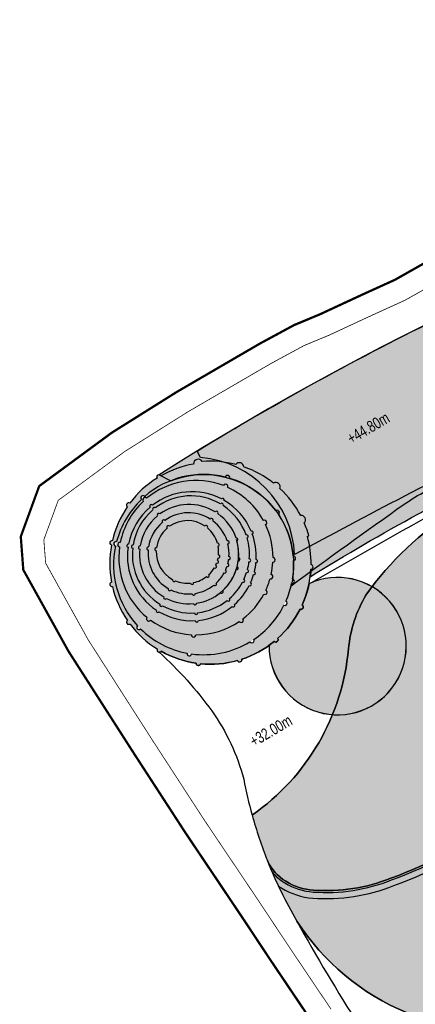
# Model space of a CAD drawing. Header units: millimetres. Extents: x -1402 to -179, y -280 to 6164.
# Tile 204 of 212: x -786 to -734, y 6026 to 6155. Entities that reach past the tile are written whole.
import ezdxf

# ---------------------------------------------------------------- set-up
doc = ezdxf.new("R2010")
doc.units = ezdxf.units.MM
doc.linetypes.add('AJN-Limite', pattern=[1.25, 0.5, -0.25, 0, -0.25, 0, -0.25])
doc.linetypes.add('DASH', pattern=[0.35, 0.25, -0.1])
doc.layers.get('0').update_dxf_attribs({"linetype": 'CONTINUOUS'})
for name, color, linetype in [('AJN-2-SBT-V', 51, 'CONTINUOUS'), ('AJN-8-251-H', 251, 'CONTINUOUS'), ('AJN-8-254-H', 254, 'CONTINUOUS')]:
    doc.layers.add(name, color=color, linetype=linetype)
doc.layers.add('AJN-6-Etang', color=7, linetype='CONTINUOUS', lineweight=15, true_color=0x46a499)
doc.layers.add('AJN-7-500-A', color=10, linetype='CONTINUOUS', lineweight=18)
doc.layers.add('GEO-1-LIM-V', color=10, linetype='AJN-Limite', lineweight=25)
doc.styles.get("Standard").update_dxf_attribs({"font": 'rs.shx', "bigfont": 'hztxt.shx'})

# ---------------------------------------------------------------- blocks, each defined once
blk = doc.blocks.new('A$C0A0E1B4E')
at = {"layer": 'AJN-6-Etang', "transparency": 33554687}
h = blk.add_hatch(color=256, dxfattribs=at)
h.dxf.hatch_style = 1
h.set_gradient(color1=(39, 228, 241), rotation=300, centered=1, tint=0.757097)
h.paths.add_polyline_path([(14.8, -24.88, -0.191795), (8.46, -18.77, 0.000807), (2.07, -19.27, 0.00076), (-4.14, -19.78, -0.023982), (-18.63, -20.28, -0.033008), (-37.32, -22.64, -0.034223), (-57.8, -24.28, 0.002236), (-58.55, -24.31, 0.022173), (-69.68, -26.36, -0.065305), (-74.34, -26.81, -0.00299), (-83.07, -28.4, -0.003401), (-91.42, -31.06, -0.046928), (-102.31, -33.36, 0.063557), (-119.48, -38.69, -0.010457), (-141.55, -48.55, -0.011693), (-158.24, -56.22, 0.01967), (-172.15, -64.63, 0.099954), (-184.01, -75.8, 0.10929), (-186.32, -82.89, -0.222464), (-199.03, -104.78, 0.026891), (-197.01, -110.78, 0.149407), (-194.58, -113.51, 0.11867), (-190.95, -114.67, 0.113891), (-180.71, -113.09, 0.168279), (-155.57, -92.97, 0.026031), (-147.78, -79.56, -0.080527), (-133.69, -59.08, -0.098658), (-110.74, -45.37, -0.092955), (-48.18, -33.74, 0.029718), (-35.24, -33.26, 0.021841), (-26.16, -31.55, -0.029034), (-20.85, -30.9, -0.070228), (7.84, -33.4, -0.025626), (18.12, -36.74, 0.050461), (21.8, -37.88, 0.033732), (22.37, -37.93, 0.062578), (22.8, -37.88, 0.130004), (23.11, -37.71, 0.153463), (23.25, -37.46, 0.135749), (23.23, -37.21), (23.27, -37.32, 0.10194), (23.21, -36.87), (21.92, -32.66, 0.224712)])
at = {"layer": 'AJN-6-Etang', "linetype": 'Continuous', "transparency": 33554687}
h = blk.add_hatch(color=256, dxfattribs=at)
h.dxf.hatch_style = 1
h.set_gradient(color1=(166, 228, 247), rotation=200, centered=1, tint=0.8, name='INVCURVED')
edge = h.paths.add_edge_path()
edge.add_arc((16.68, -9.08), 32.85, 259.0174, 283.7331)
edge.add_line((24.48, -40.98), (23.24, -37.23))
edge.add_arc((22.8, -37.39), 0.471, -70.6203, 20.1925, ccw=False)
edge.add_arc((22.38, -36.19), 1.74, 267.0779, 289.3427, ccw=False)
edge.add_arc((22.45, -33.74), 4.2, 261.1793, 267.8351, ccw=False)
edge.add_arc((25.63, -19.13), 19.14, 246.9189, 258.474, ccw=False)
edge.add_arc((-19.55, -135.3), 105.52, 69.0801, 74.9519)
edge.add_arc((-15.36, -133.79), 103.04, 76.9888, 93.0574)
edge.add_arc((-17.89, -76.92), 46.11, 93.6854, 100.3376)
edge.add_arc((-50.21, 71.49), 105.82, 278.1314, 283.1362, ccw=False)
edge.add_arc((-45.72, 75.23), 109, 268.7077, 275.5166, ccw=False)
edge.add_arc((-48.44, -206.37), 172.63, 89.915, 111.1578)
edge.add_arc((-87.83, -109.8), 68.39, 109.5782, 132.116)
edge.add_arc((-77.57, -112.76), 77.66, 136.2722, 154.6878)
edge.add_arc((-280.4, -11.43), 149.1, 326.8486, 332.8131, ccw=False)
edge.add_arc((-197.18, -66.75), 49.18, 289.5713, 327.78, ccw=False)
edge.add_arc((-189.26, -91.68), 23.05, 265.806, 291.7959, ccw=False)
edge.add_arc((-190.36, -106.56), 8.14, 238.7353, 265.806, ccw=False)
edge.add_arc((-191.33, -108.16), 6.26, 204.7452, 238.7353, ccw=False)
edge.add_arc((-142.24, -89), 58.95, 201.6826, 210.3253)
edge.add_arc((-166.41, -101.4), 31.86, 213.0342, 247.3748)
edge.add_arc((-175.2, -122.5), 9, 247.3748, 297.9607)
edge.add_arc((-135.29, -197.68), 76.11, 113.0774, 117.9607, ccw=False)
edge.add_arc((-245.18, 53.14), 197.73, 293.8824, 315.3027)
edge.add_arc((-5.44, -171.08), 130.72, 83.0294, 139.3583, ccw=False)
at = {"layer": 'AJN-8-254-H'}
h = blk.add_hatch(color=256, dxfattribs=at)
h.dxf.hatch_style = 1
h.paths.add_polyline_path([(0, 0), (-4.4, 0, 0.001802), (-7.19, -0.01, -0.106766), (0.63, -17.01, -0.032965), (7.83, -17.05, 0.107066)])
h.paths.add_polyline_path([(-7.19, -0.01, 0.006777), (-17.68, -0.23), (-16.33, -2.03), (-11.19, -18.68, -0.032008), (0.63, -17.01, 0.106766)])
h.paths.add_polyline_path([(-16.33, -2.03), (-17.68, -0.23, 0.004882), (-25.22, -0.56), (-19.39, -17.46), (-25.59, -17.83, 0.038414), (-31.76, -18.55), (-35.01, -19.37, -0.05971), (-49.1, -21.62, 0.019839), (-64.93, -22.86), (-70.38, -5.67, 0.007782), (-82.22, -7.91), (-76.89, -25.15, 0.015777), (-116.6, -34.52, 0.032397), (-126.96, -38.28), (-132.71, -21.89, 0.003478), (-137.78, -23.71), (-131.13, -41.82, -0.041991), (-97.76, -31.53), (-71.84, -25.96, -0.041971), (-57.8, -24.28, 0.037092), (-35.61, -22.37), (-22.85, -20.6, -0.050284), (-14.16, -20.27, 0.005676), (-10.73, -20.18)])
h.paths.add_polyline_path([(-25.22, -0.56, 0.029382), (-70.38, -5.67), (-64.93, -22.86, -0.019839), (-49.1, -21.62, 0.05971), (-35.01, -19.37), (-31.76, -18.55, -0.038414), (-25.59, -17.83), (-19.39, -17.46)], flags=17)
h.paths.add_polyline_path([(-82.22, -7.91, 0.033888), (-132.71, -21.89), (-126.96, -38.28, -0.032397), (-116.6, -34.52, -0.015777), (-76.89, -25.15)], flags=17)
h.paths.add_polyline_path([(-137.78, -23.71, 0.016861), (-161.96, -33.53), (-151.89, -50.74), (-131.14, -41.79)])
h.paths.add_polyline_path([(-161.96, -33.53, 0.008435), (-173.79, -39.04), (-164.22, -55.41, 0.012364), (-193.61, -70.57, -0.085128), (-193.88, -74.58, -0.006356), (-178.98, -63.84, -0.067918), (-172.98, -60.74, 0.025046), (-119.48, -38.69, -0.063557), (-102.31, -33.36, 0.046928), (-91.42, -31.06, 0.003519), (-82.78, -28.31), (-97.76, -31.53, 0.044323), (-132.93, -42.56), (-151.89, -50.74)], flags=17)
h.paths.add_polyline_path([(-173.79, -39.04, 0.023937), (-206.28, -56.83), (-205.82, -57.68, -0.376855), (-193.42, -70.47, -0.012284), (-164.22, -55.41)], flags=17)
h.paths.add_polyline_path([(-205.82, -57.68), (-206.28, -56.83, 0.003821), (-211.3, -59.95), (-209.77, -60.74, -0.607479), (-193.88, -74.58, -0.006356), (-178.98, -63.84, -0.067918), (-172.98, -60.74, 0.025046), (-119.48, -38.69, -0.063557), (-102.31, -33.36, 0.046928), (-91.42, -31.06, 0.003519), (-82.78, -28.31), (-97.76, -31.53, 0.044323), (-132.93, -42.56), (-151.89, -50.74), (-161.96, -33.53, 0.008435), (-173.79, -39.04), (-164.22, -55.41, 0.012284), (-193.42, -70.47, 0.376855)])
h.paths.add_polyline_path([(-162.3, -57.75, 0.016084), (-151.64, -52.69, -0.009863), (-172.98, -60.74, 0.067918), (-178.98, -63.84, 0.005243), (-191.29, -72.67, -0.013753), (-191.36, -73.39, -0.031979)], flags=16)
h.paths.add_polyline_path([(0.63, -17.01, 0.032008), (-11.19, -18.68), (-10.73, -20.18, 0.010904), (-4.14, -19.78, -0.00076), (2.07, -19.27, -0.000782), (8.45, -18.77, -0.03835), (7.83, -17.05, 0.032976)])
h = blk.add_hatch(color=256, dxfattribs=at)
h.dxf.hatch_style = 1
h.paths.add_polyline_path([(-161.96, -33.53, 0.008435), (-173.79, -39.04), (-164.22, -55.41, 0.012284), (-193.42, -70.47, 0.376855), (-205.82, -57.68), (-206.28, -56.83, 0.003821), (-211.3, -59.95), (-209.77, -60.74, -0.607479), (-193.88, -74.58, -0.006356), (-178.98, -63.84, -0.067918), (-172.98, -60.74, 0.025046), (-119.48, -38.69, -0.063557), (-102.31, -33.36, 0.046928), (-91.42, -31.06, 0.003519), (-82.78, -28.31), (-97.76, -31.53, 0.044323), (-132.93, -42.56), (-151.89, -50.74)])
h.paths.add_polyline_path([(-71.84, -25.96), (-82.78, -28.31, -0.000118), (-83.07, -28.4, 0.00299), (-74.34, -26.81, 0.065305), (-69.68, -26.36, -0.022173), (-58.55, -24.31, 0.039732)])
at = {"layer": 'AJN-2-SBT-V', "flags": 128}
for points in [[(-11.19, -18.68, -0.032008), (0.63, -17.01, 0.106766), (-7.19, -0.01, 0.140121), (-211.3, -59.95), (-209.77, -60.74, -0.607479), (-193.88, -74.58, -0.006356), (-178.98, -63.84, -0.067918), (-172.98, -60.74, 0.025046), (-119.48, -38.69, -0.063557), (-102.31, -33.36, 0.046928), (-91.42, -31.06, 0.003519), (-82.78, -28.31, 0.003519)], [(-91.42, -31.06, -0.046928), (-102.31, -33.36, 0.063557), (-119.48, -38.69, -0.010457), (-141.55, -48.55, -0.011693), (-158.24, -56.22, 0.01967), (-172.15, -64.63, 0.099954), (-184.01, -75.8, 0.10929), (-186.32, -82.89, -0.222464), (-199.03, -104.78, 0.026891), (-197.01, -110.78, 0.149407), (-194.58, -113.51, 0.11867), (-190.95, -114.67, 0.113891), (-180.71, -113.09, 0.168279), (-155.57, -92.97, 0.026031), (-147.78, -79.56, -0.080527), (-133.69, -59.08, -0.098658), (-110.74, -45.37, -0.092955), (-48.18, -33.74, 0.029718)], [(-191.29, -72.67, -0.013753), (-191.36, -73.39, -0.031979), (-162.3, -57.75, 0.016084), (-151.64, -52.69, 0.016084)]]:
    blk.add_lwpolyline(points, format="xyb", dxfattribs=at)
at = {"layer": 'AJN-2-SBT-V', "linetype": 'Continuous', "flags": 128}
blk.add_lwpolyline([(-48.18, -33.74, 0.092955), (-110.74, -45.37, 0.098658), (-133.69, -59.08, 0.080527), (-147.78, -79.56, -0.026031), (-155.57, -92.97, -0.168279), (-180.71, -113.09, -0.113891), (-190.95, -114.67, -0.11867), (-194.58, -113.51, -0.149407), (-197.01, -110.78, 0.037729), (-193.12, -118.77, 0.150971), (-178.66, -130.81, 0.224378), (-170.98, -130.45, -0.02131), (-165.13, -127.66, 0.093737), (-104.63, -85.93, -0.250853), (10.42, -41.32, 0.108263)], format="xyb", dxfattribs=at)
at = {"layer": 'AJN-2-SBT-V', "flags": 128}
blk.add_lwpolyline([(-206.28, -56.83, -0.023937), (-173.79, -39.04), (-164.22, -55.41, 0.012284), (-193.42, -70.47, 0.376855), (-205.82, -57.68)], format="xyb", close=True, dxfattribs=at)
at = {"layer": 'AJN-2-SBT-V', "linetype": 'Continuous', "flags": 128}
for points in [[(-172.15, -64.63, -0.01967), (-158.24, -56.22, 0.018604), (-171.86, -63.2, 0.00352), (-191.53, -74.37, -0.054793), (-192.43, -77.12, -0.930329), (-192.69, -77.66, -0.092522), (-195.66, -81.52, -0.930329), (-196.12, -81.91, -0.092517), (-200.39, -84.25, -0.930329), (-200.96, -84.43, -0.092522), (-205.82, -84.85, -0.930329), (-206.41, -84.78, -0.092522), (-211.02, -83.21, -0.249493), (-211.27, -83.34, -0.050961), (-204.34, -91.06, -0.089979), (-200.14, -100.05, 0.020604), (-199.03, -104.78, 0.222464), (-186.32, -82.89, -0.10929), (-184.01, -75.8, -0.099954)], [(-107.7, -133.35, 0.093893), (-93.53, -114.94), (-94.82, -114.28, 0.019637), (-92.83, -109.93, -0.015726), (-91.01, -105.49), (-89.69, -106.08, -0.02495), (-87.51, -101.89, -0.189198), (-60.93, -81.01, 0.215421), (-92.45, -104.26, -0.001962), (-99.01, -115.3, -0.280841), (-122.47, -126.23, -0.000059), (-132.19, -124.47, 0.144885), (-160.28, -125.78, 0.03841), (-170.98, -130.45, -0.224378), (-178.66, -130.81, -0.150971), (-193.12, -118.77, 0.032866), (-175.8, -145.7, 0.002338), (-172.98, -149.2, 0.042539), (-168.61, -152.04, 0.21111), (-148.58, -154.74, 0.100205)]]:
    blk.add_lwpolyline(points, format="xyb", close=True, dxfattribs=at)
at = {"layer": 'AJN-8-251-H', "linetype": 'Continuous', "flags": 128}
for points in [[(-196.42, -112.22, 0.088385), (-194.71, -113.73, 0.11867), (-190.97, -114.92, 0.113838), (-180.62, -113.32, 0.168243), (-155.36, -93.1, 0.026035), (-147.55, -79.67, -0.080511), (-133.52, -59.26, -0.098637), (-110.66, -45.61, -0.092957), (-48.18, -33.99, 0.029725), (-35.21, -33.51, 0.02184), (-26.11, -31.8, -0.028993), (-20.84, -31.15, -0.070213), (7.78, -33.64, -0.025605), (18.03, -36.97, 0.050476), (21.76, -38.13, 0.034159), (22.36, -38.18, 0.062791), (22.86, -38.12, 0.130004), (23.29, -37.89, 0.10222), (23.45, -37.65)], [(-195.57, -114.12, 0.018186), (-195.12, -114.41, 0.11867), (-191.03, -115.72, 0.113676), (-180.34, -114.07, 0.168131), (-154.69, -93.54, 0.026046), (-146.83, -80.02, -0.080458), (-132.96, -59.83, -0.098569), (-110.38, -46.36, -0.09296), (-48.19, -34.79, 0.029747), (-35.12, -34.3, 0.021836), (-25.95, -32.58, -0.028861), (-20.79, -31.95, -0.070167), (7.59, -34.42, -0.025535), (17.73, -37.71, 0.050506), (21.62, -38.92, 0.035275), (22.35, -38.98, 0.063241), (23.05, -38.9, 0.109774), (23.73, -38.56)]]:
    blk.add_lwpolyline(points, format="xyb", dxfattribs=at)
at = {"layer": 'AJN-7-500-A', "char_height": 1.5, "attachment_point": 8, "rotation": 30.3256}
for s, insert in [('{\\fSwis721 LtCn BT|b0|i0|c0|p34;+44.80m}', (-183.32, -54.45)), ('{\\fSwis721 LtCn BT|b0|i0|c0|p34;+32.00m}', (-196.16, -94.33))]:
    blk.add_mtext_dynamic_manual_height_columns(s, width=11.105, gutter_width=35.69, heights=[0], dxfattribs=dict(at, insert=insert))

msp = doc.modelspace()

# ---------------------------------------------------------------- hatches: boundary and pattern name
at = {"layer": 'AJN-8-254-H', "transparency": 33554687}
h = msp.add_hatch(color=256, dxfattribs=at)
h.dxf.hatch_style = 1
h.paths.add_polyline_path([(-748.51, 6089.15, 0.680411), (-748.99, 6090.15, 0.083129), (-751.72, 6093.68, 0.682598), (-752.57, 6094.41, 0.083129), (-756.48, 6096.54, 0.680433), (-757.55, 6096.86, 0.083213), (-762, 6097.24, 0.827993), (-763.12, 6096.9, 0.086561), (-767.42, 6095.37, 0.930329), (-767.94, 6095.07, 0.092522), (-771.52, 6091.77, 0.930329), (-771.87, 6091.28, 0.092517), (-773.82, 6086.82, 0.930329), (-773.95, 6086.24, 0.092522), (-773.94, 6081.36, 0.930329), (-773.82, 6080.78, 0.092522), (-771.85, 6076.32, 0.930329), (-771.5, 6075.84, 0.092517), (-767.91, 6072.55, 0.930329), (-767.39, 6072.24, 0.092522), (-762.78, 6070.68, 0.930329), (-762.19, 6070.6, 0.092522), (-757.33, 6071.03, 0.930329), (-756.76, 6071.2, 0.092517), (-752.49, 6073.54, 0.930329), (-752.03, 6073.93, 0.092522), (-749.06, 6077.79, 0.930329), (-748.8, 6078.33, 0.092522), (-747.64, 6083.06, 0.930329), (-747.62, 6083.66, 0.071432), (-748.11, 6087.4, 0.033245)])
h.paths.add_polyline_path([(-749.97, 6084.8, -0.931572), (-749.93, 6084.2, -0.051453), (-750.07, 6081.77, -1.011291), (-750.18, 6081.18, -0.051977), (-750.94, 6078.84, -1.011288), (-751.2, 6078.3, -0.128233), (-755.17, 6073.81, -1.011283), (-755.68, 6073.49, -0.170305), (-763.38, 6071.9, -1.011286), (-763.97, 6071.99, -0.148998), (-770.11, 6075.19, -1.011288), (-770.53, 6075.62, -0.242333), (-773.41, 6086.11, -1.003839), (-773.27, 6086.69, -0.138239), (-770, 6092.24, -1.011288), (-769.56, 6092.65, -0.243538), (-758.94, 6095.2, -1.011286), (-758.36, 6095.04, -0.160383), (-752.28, 6090.78, -1.011473), (-751.93, 6090.29, -0.124641)], flags=16)
h.paths.add_polyline_path([(-752.64, 6084.6, -1.013189), (-752.66, 6084, -0.040416), (-752.88, 6082.38, -1.013196), (-753.03, 6081.8, -0.03976), (-753.59, 6080.28, -1.024543), (-753.86, 6079.75, -0.105185), (-756.6, 6076.52, -1.013164), (-757.09, 6076.17, -0.150584), (-762.81, 6074.41, -1.013135), (-763.41, 6074.43, -0.143358), (-768.79, 6076.35, -1.013135), (-769.27, 6076.72, -0.261239), (-772.88, 6085.99, -1.01486), (-772.78, 6086.58, -0.156289), (-769.76, 6092, -1.01319), (-769.31, 6092.4, -0.271126), (-759.17, 6094.08, -1.012933), (-758.62, 6093.84, -0.162434), (-753.89, 6089.47, -1.013139), (-753.62, 6088.94, -0.110612)], flags=0)
h.paths.add_polyline_path([(-754.86, 6084.33, -1.014232), (-754.89, 6083.93, -0.035746), (-755.09, 6082.73, -0.971136), (-755.2, 6082.35, -0.033957), (-755.6, 6081.27, -1.025831), (-755.77, 6080.91, -0.093875), (-757.71, 6078.41, -1.008723), (-758.01, 6078.15, -0.145289), (-762.49, 6076.31, -1.008583), (-762.89, 6076.28, -0.148615), (-767.69, 6077.46, -1.0086), (-768.02, 6077.67, -0.289642), (-771.76, 6085.95, -1.034076), (-771.69, 6086.35, -0.171522), (-768.84, 6091.24, -1.00883), (-768.53, 6091.49, -0.291594), (-759.44, 6092.31, -0.901801), (-759.09, 6092.12, -0.162964), (-755.52, 6088.07, -0.903486), (-755.37, 6087.7, -0.101415)], flags=0)
h.paths.add_polyline_path([(-755.77, 6084.42, -1.013037), (-755.81, 6084.02, -0.033634), (-756.01, 6083, -1.013037), (-756.13, 6082.62, -0.031689), (-756.49, 6081.71, -1.013037), (-756.66, 6081.35, -0.08972), (-758.37, 6079.2, -1.013037), (-758.68, 6078.94, -0.139332), (-762.58, 6077.33, -1.013037), (-762.98, 6077.29, -0.143709), (-767.22, 6078.25, -1.013037), (-767.56, 6078.45, -0.288228), (-771.15, 6085.85, -1.013037), (-771.09, 6086.25, -0.177654), (-768.48, 6090.88, -1.009721), (-768.17, 6091.13, -0.305144), (-759.56, 6091.65, -1.009116), (-759.22, 6091.44, -0.163889), (-756.19, 6087.56, -1.009333), (-756.06, 6087.18, -0.090511)], flags=0)
h.paths.add_polyline_path([(-757.18, 6084.57, -1.015402), (-757.23, 6084.17, -0.02988), (-757.38, 6083.4, -1.015402), (-757.49, 6083.02, -0.028013), (-757.75, 6082.34, -0.099966), (-759.27, 6080.24, -1.015402), (-759.57, 6079.98, -0.021786), (-760.03, 6079.64, -0.112114), (-762.73, 6078.58, -1.015402), (-763.13, 6078.53, -0.141273), (-766.69, 6079.22, -1.015402), (-767.04, 6079.41, -0.293259), (-770.22, 6085.72, -1.015402), (-770.16, 6086.12, -0.181087), (-767.87, 6090.1, -1.015402), (-767.56, 6090.34, -0.304971), (-760.26, 6090.61, -1.015402), (-759.92, 6090.38, -0.157883), (-757.51, 6087.15, -1.015402), (-757.4, 6086.77, -0.085147)], flags=0)
h.paths.add_polyline_path([(-758.45, 6084.72, -1.018884), (-758.5, 6084.32, -0.025855), (-758.61, 6083.78, -1.018884), (-758.73, 6083.4, -0.023931), (-758.92, 6082.92, -1.018884), (-759.1, 6082.56, -0.079384), (-760.13, 6081.23, -1.018884), (-760.44, 6080.97, -0.128107), (-762.9, 6079.87, -1.018884), (-763.29, 6079.82, -0.135802), (-766.1, 6080.33, -1.018884), (-766.45, 6080.52, -0.2903), (-769.11, 6085.59, -1.018884), (-769.06, 6085.99, -0.180857), (-767.21, 6089.24, -1.018884), (-766.9, 6089.49, -0.306161), (-760.91, 6089.66, -1.018884), (-760.58, 6089.43, -0.156198), (-758.69, 6086.78, -1.040422), (-758.58, 6086.39, -0.079015)], flags=0)
h.paths.add_polyline_path([(-759.83, 6084.93, -1.023067), (-759.89, 6084.53, -0.018874), (-759.96, 6084.23, -1.024587), (-760.09, 6083.85, -0.016703), (-760.2, 6083.6, -1.024587), (-760.38, 6083.24, -0.069592), (-761.1, 6082.35, -1.024587), (-761.4, 6082.09, -0.116198), (-763.11, 6081.3, -1.024587), (-763.51, 6081.24, -0.125428), (-765.52, 6081.54, -1.024587), (-765.88, 6081.71, -0.286342), (-768.05, 6085.5, -1.024587), (-768.01, 6085.89, -0.18381), (-766.61, 6088.47, -1.024587), (-766.29, 6088.71, -0.312094), (-761.61, 6088.74, -1.024587), (-761.29, 6088.5, -0.149758), (-759.97, 6086.47, -1.024587), (-759.88, 6086.09, -0.070707)], flags=0)
h.paths.add_polyline_path([(-752.03, 6073.93, -0.930329), (-752.49, 6073.54, -0.016044), (-753.16, 6073.02, 3.446576), (-747.89, 6081.15, -0.055968), (-748.8, 6078.33, -0.930329), (-749.06, 6077.79, -0.092522)])
h = msp.add_hatch(color=256, dxfattribs=at)
h.dxf.hatch_style = 1
h.paths.add_polyline_path([(-758.36, 6095.04, 0.256961), (-769.56, 6092.65, 0.151135), (-773.27, 6086.69, 0.255749), (-770.53, 6075.62, 0.161935), (-763.97, 6071.99, 0.183332), (-755.68, 6073.49, 0.141094), (-751.2, 6078.3, 0.271602), (-751.93, 6090.29, 0.173367)])
h.paths.add_polyline_path([(-752.66, 6084, 0.125568), (-753.62, 6088.94, 0.177611), (-758.62, 6093.84, 0.287025), (-769.31, 6092.4, 0.171435), (-772.78, 6086.58, 0.277058), (-769.27, 6076.72, 0.158444), (-763.41, 6074.43, 0.165703), (-757.09, 6076.17, 0.120123), (-753.86, 6079.75, 0.110072)], flags=16)
h.paths.add_polyline_path([(-768.53, 6091.49, 0.183664), (-771.69, 6086.35, 0.302438), (-768.02, 6077.67, 0.326243), (-758.01, 6078.15, 0.201232), (-754.89, 6083.93, 0.113321), (-755.37, 6087.7, 0.175009), (-759.09, 6092.12, 0.304342)], flags=0)
h.paths.add_polyline_path([(-755.77, 6084.42, -1.013037), (-755.81, 6084.02, -0.182676), (-758.37, 6079.2, -1.013037), (-758.68, 6078.94, -0.139332), (-762.58, 6077.33, -1.013037), (-762.98, 6077.29, -0.466276), (-771.15, 6085.85, -1.013037), (-771.09, 6086.25, -0.177654), (-768.48, 6090.88, -1.009721), (-768.17, 6091.13, -0.305144), (-759.56, 6091.65, -1.009116), (-759.22, 6091.44, -0.163889), (-756.19, 6087.56, -1.009333), (-756.06, 6087.18, -0.090511)], flags=0)
h.paths.add_polyline_path([(-757.23, 6084.17, -0.333067), (-762.73, 6078.58, -1.015402), (-763.13, 6078.53, -0.471869), (-770.22, 6085.72, -1.015402), (-770.16, 6086.12, -0.181087), (-767.87, 6090.1, -1.015402), (-767.56, 6090.34, -0.304971), (-760.26, 6090.61, -0.0593), (-757.29, 6084.55, -1.327721)], flags=0)
h.paths.add_polyline_path([(-762.9, 6079.87, -1.018884), (-763.29, 6079.82, -0.135802), (-766.1, 6080.33, -1.018884), (-766.45, 6080.52, -0.2903), (-769.11, 6085.59, -1.018884), (-769.06, 6085.99, -0.539478), (-760.91, 6089.66, -0.057359), (-759.05, 6082.94, -1.45692), (-759.1, 6082.56, -0.229231)], flags=0)
h.paths.add_polyline_path([(-765.52, 6081.54, -1.024587), (-765.88, 6081.71, -0.286342), (-768.05, 6085.5, -1.024587), (-768.01, 6085.89, -0.18381), (-766.61, 6088.47, -1.024587), (-766.29, 6088.71, -0.312094), (-761.61, 6088.74, -1.024587), (-761.29, 6088.5, -0.149758), (-759.97, 6086.47, -1.024587), (-759.88, 6086.09, -0.596081)], flags=0)
h = msp.add_hatch(color=256, dxfattribs=at)
h.dxf.hatch_style = 1
h.paths.add_polyline_path([(-753.62, 6088.94, 1.013139), (-753.89, 6089.47, 0.162434), (-758.62, 6093.84, 1.012933), (-759.17, 6094.08, 0.271126), (-769.31, 6092.4, 1.01319), (-769.76, 6092, 0.156289), (-772.78, 6086.58, 1.01486), (-772.88, 6085.99, 0.261239), (-769.27, 6076.72, 1.013135), (-768.79, 6076.35, 0.143358), (-763.41, 6074.43, 1.013135), (-762.81, 6074.41, 0.150584), (-757.09, 6076.17, 1.013164), (-756.6, 6076.52, 0.105185), (-753.86, 6079.75, 1.024543), (-753.59, 6080.28, 0.03976), (-753.03, 6081.8, 1.013196), (-752.88, 6082.38, 0.040416), (-752.66, 6084, 1.013189), (-752.64, 6084.6, 0.110612)])
h.paths.add_polyline_path([(-754.86, 6084.33, -1.014232), (-754.89, 6083.93, -0.035746), (-755.09, 6082.73, -0.971136), (-755.2, 6082.35, -0.033957), (-755.6, 6081.27, -1.025831), (-755.77, 6080.91, -0.093875), (-757.71, 6078.41, -1.008723), (-758.01, 6078.15, -0.145289), (-762.49, 6076.31, -1.008583), (-762.89, 6076.28, -0.148615), (-767.69, 6077.46, -1.0086), (-768.02, 6077.67, -0.289642), (-771.76, 6085.95, -1.034076), (-771.69, 6086.35, -0.171522), (-768.84, 6091.24, -1.00883), (-768.53, 6091.49, -0.291594), (-759.44, 6092.31, -0.901801), (-759.09, 6092.12, -0.162964), (-755.52, 6088.07, -0.903486), (-755.37, 6087.7, -0.101415)], flags=16)
h.paths.add_polyline_path([(-755.77, 6084.42, -1.013037), (-755.81, 6084.02, -0.033634), (-756.01, 6083, -1.013037), (-756.13, 6082.62, -0.031689), (-756.49, 6081.71, -1.013037), (-756.66, 6081.35, -0.08972), (-758.37, 6079.2, -1.013037), (-758.68, 6078.94, -0.139332), (-762.58, 6077.33, -1.013037), (-762.98, 6077.29, -0.143709), (-767.22, 6078.25, -1.013037), (-767.56, 6078.45, -0.288228), (-771.15, 6085.85, -1.013037), (-771.09, 6086.25, -0.177654), (-768.48, 6090.88, -1.009721), (-768.17, 6091.13, -0.305144), (-759.56, 6091.65, -1.009116), (-759.22, 6091.44, -0.163889), (-756.19, 6087.56, -1.009333), (-756.06, 6087.18, -0.090511)], flags=0)
h.paths.add_polyline_path([(-757.23, 6084.17, -0.02988), (-757.38, 6083.4, -1.015402), (-757.49, 6083.02, -0.028013), (-757.75, 6082.34, -0.099966), (-759.27, 6080.24, -1.015402), (-759.57, 6079.98, -0.021786), (-760.03, 6079.64, -0.112114), (-762.73, 6078.58, -1.015402), (-763.13, 6078.53, -0.141273), (-766.69, 6079.22, -1.015402), (-767.04, 6079.41, -0.293259), (-770.22, 6085.72, -1.015402), (-770.16, 6086.12, -0.181087), (-767.87, 6090.1, -1.015402), (-767.56, 6090.34, -0.304971), (-760.26, 6090.61, -1.015402), (-759.92, 6090.38, -0.157883), (-757.51, 6087.15, -1.015402), (-757.4, 6086.77, -0.085147), (-757.18, 6084.57, -1.015402)], flags=0)
h.paths.add_polyline_path([(-758.5, 6084.32, -0.025855), (-758.61, 6083.78, -1.018884), (-758.73, 6083.4, -0.023931), (-758.92, 6082.92, -1.018884), (-759.1, 6082.56, -0.079384), (-760.13, 6081.23, -1.018884), (-760.44, 6080.97, -0.128107), (-762.9, 6079.87, -1.018884), (-763.29, 6079.82, -0.135802), (-766.1, 6080.33, -1.018884), (-766.45, 6080.52, -0.2903), (-769.11, 6085.59, -1.018884), (-769.06, 6085.99, -0.180857), (-767.21, 6089.24, -1.018884), (-766.9, 6089.49, -0.306161), (-760.91, 6089.66, -1.018884), (-760.58, 6089.43, -0.156198), (-758.69, 6086.78, -1.040422), (-758.58, 6086.39, -0.079015), (-758.45, 6084.72, -1.018884)], flags=0)
h.paths.add_polyline_path([(-759.89, 6084.53, -0.018874), (-759.96, 6084.23, -1.024587), (-760.09, 6083.85, -0.016703), (-760.2, 6083.6, -1.024587), (-760.38, 6083.24, -0.069592), (-761.1, 6082.35, -1.024587), (-761.4, 6082.09, -0.116198), (-763.11, 6081.3, -1.024587), (-763.51, 6081.24, -0.125428), (-765.52, 6081.54, -1.024587), (-765.88, 6081.71, -0.286342), (-768.05, 6085.5, -1.024587), (-768.01, 6085.89, -0.18381), (-766.61, 6088.47, -1.024587), (-766.29, 6088.71, -0.312094), (-761.61, 6088.74, -1.024587), (-761.29, 6088.5, -0.149758), (-759.97, 6086.47, -1.024587), (-759.88, 6086.09, -0.070707), (-759.83, 6084.93, -1.023067)], flags=0)
h = msp.add_hatch(color=256, dxfattribs=at)
h.dxf.hatch_style = 1
h.paths.add_polyline_path([(-755.37, 6087.7, 0.903486), (-755.52, 6088.07, 0.162964), (-759.09, 6092.12, 0.901801), (-759.44, 6092.31, 0.291594), (-768.53, 6091.49, 1.00883), (-768.84, 6091.24, 0.171522), (-771.69, 6086.35, 1.034076), (-771.76, 6085.95, 0.289642), (-768.02, 6077.67, 1.0086), (-767.69, 6077.46, 0.148615), (-762.89, 6076.28, 1.008583), (-762.49, 6076.31, 0.145289), (-758.01, 6078.15, 1.008723), (-757.71, 6078.41, 0.093875), (-755.77, 6080.91, 1.025831), (-755.6, 6081.27, 0.033957), (-755.2, 6082.35, 0.971136), (-755.09, 6082.73, 0.035746), (-754.89, 6083.93, 1.014232), (-754.86, 6084.33, 0.101415)])
h.paths.add_polyline_path([(-755.77, 6084.42, -1.013037), (-755.81, 6084.02, -0.033634), (-756.01, 6083, -1.013037), (-756.13, 6082.62, -0.031689), (-756.49, 6081.71, -1.013037), (-756.66, 6081.35, -0.08972), (-758.37, 6079.2, -1.013037), (-758.68, 6078.94, -0.139332), (-762.58, 6077.33, -1.013037), (-762.98, 6077.29, -0.143709), (-767.22, 6078.25, -1.013037), (-767.56, 6078.45, -0.288228), (-771.15, 6085.85, -1.013037), (-771.09, 6086.25, -0.177654), (-768.48, 6090.88, -1.009721), (-768.17, 6091.13, -0.305144), (-759.56, 6091.65, -1.009116), (-759.22, 6091.44, -0.163889), (-756.19, 6087.56, -1.009333), (-756.06, 6087.18, -0.090511)], flags=16)
h.paths.add_polyline_path([(-757.23, 6084.17, -0.02988), (-757.38, 6083.4, -1.015402), (-757.49, 6083.02, -0.028013), (-757.75, 6082.34, -0.099966), (-759.27, 6080.24, -1.015402), (-759.57, 6079.98, -0.021786), (-760.03, 6079.64, -0.112114), (-762.73, 6078.58, -1.015402), (-763.13, 6078.53, -0.141273), (-766.69, 6079.22, -1.015402), (-767.04, 6079.41, -0.293259), (-770.22, 6085.72, -1.015402), (-770.16, 6086.12, -0.181087), (-767.87, 6090.1, -1.015402), (-767.56, 6090.34, -0.304971), (-760.26, 6090.61, -1.015402), (-759.92, 6090.38, -0.157883), (-757.51, 6087.15, -1.015402), (-757.4, 6086.77, -0.085147), (-757.18, 6084.57, -1.015402)], flags=0)
h.paths.add_polyline_path([(-758.5, 6084.32, -0.025855), (-758.61, 6083.78, -1.018884), (-758.73, 6083.4, -0.023931), (-758.92, 6082.92, -1.018884), (-759.1, 6082.56, -0.079384), (-760.13, 6081.23, -1.018884), (-760.44, 6080.97, -0.128107), (-762.9, 6079.87, -1.018884), (-763.29, 6079.82, -0.135802), (-766.1, 6080.33, -1.018884), (-766.45, 6080.52, -0.2903), (-769.11, 6085.59, -1.018884), (-769.06, 6085.99, -0.180857), (-767.21, 6089.24, -1.018884), (-766.9, 6089.49, -0.306161), (-760.91, 6089.66, -1.018884), (-760.58, 6089.43, -0.156198), (-758.69, 6086.78, -1.040422), (-758.58, 6086.39, -0.079015), (-758.45, 6084.72, -1.018884)], flags=0)
h.paths.add_polyline_path([(-759.89, 6084.53, -0.018874), (-759.96, 6084.23, -1.024587), (-760.09, 6083.85, -0.016703), (-760.2, 6083.6, -1.024587), (-760.38, 6083.24, -0.069592), (-761.1, 6082.35, -1.024587), (-761.4, 6082.09, -0.116198), (-763.11, 6081.3, -1.024587), (-763.51, 6081.24, -0.125428), (-765.52, 6081.54, -1.024587), (-765.88, 6081.71, -0.286342), (-768.05, 6085.5, -1.024587), (-768.01, 6085.89, -0.18381), (-766.61, 6088.47, -1.024587), (-766.29, 6088.71, -0.312094), (-761.61, 6088.74, -1.024587), (-761.29, 6088.5, -0.149758), (-759.97, 6086.47, -1.024587), (-759.88, 6086.09, -0.070707), (-759.83, 6084.93, -1.023067)], flags=0)
h = msp.add_hatch(color=256, dxfattribs=at)
h.dxf.hatch_style = 1
h.paths.add_polyline_path([(-756.06, 6087.18, 1.009333), (-756.19, 6087.56, 0.163889), (-759.22, 6091.44, 1.009116), (-759.56, 6091.65, 0.305144), (-768.17, 6091.13, 1.009721), (-768.48, 6090.88, 0.177654), (-771.09, 6086.25, 1.013037), (-771.15, 6085.85, 0.288228), (-767.56, 6078.45, 1.013037), (-767.22, 6078.25, 0.143709), (-762.98, 6077.29, 1.013037), (-762.58, 6077.33, 0.139332), (-758.68, 6078.94, 1.013037), (-758.37, 6079.2, 0.08972), (-756.66, 6081.35, 1.013037), (-756.49, 6081.71, 0.031689), (-756.13, 6082.62, 1.013037), (-756.01, 6083, 0.033634), (-755.81, 6084.02, 1.013037), (-755.77, 6084.42, 0.090511)])
h.paths.add_polyline_path([(-757.18, 6084.57, -1.015402), (-757.23, 6084.17, -0.02988), (-757.38, 6083.4, -1.015402), (-757.49, 6083.02, -0.028013), (-757.75, 6082.34, -0.099966), (-759.27, 6080.24, -1.015402), (-759.57, 6079.98, -0.021786), (-760.03, 6079.64, -0.112114), (-762.73, 6078.58, -1.015402), (-763.13, 6078.53, -0.141273), (-766.69, 6079.22, -1.015402), (-767.04, 6079.41, -0.293259), (-770.22, 6085.72, -1.015402), (-770.16, 6086.12, -0.181087), (-767.87, 6090.1, -1.015402), (-767.56, 6090.34, -0.304971), (-760.26, 6090.61, -1.015402), (-759.92, 6090.38, -0.157883), (-757.51, 6087.15, -1.015402), (-757.4, 6086.77, -0.085147)], flags=16)
h.paths.add_polyline_path([(-758.5, 6084.32, -0.025855), (-758.61, 6083.78, -1.018884), (-758.73, 6083.4, -0.023931), (-758.92, 6082.92, -1.018884), (-759.1, 6082.56, -0.079384), (-760.13, 6081.23, -1.018884), (-760.44, 6080.97, -0.128107), (-762.9, 6079.87, -1.018884), (-763.29, 6079.82, -0.135802), (-766.1, 6080.33, -1.018884), (-766.45, 6080.52, -0.2903), (-769.11, 6085.59, -1.018884), (-769.06, 6085.99, -0.180857), (-767.21, 6089.24, -1.018884), (-766.9, 6089.49, -0.306161), (-760.91, 6089.66, -1.018884), (-760.58, 6089.43, -0.156198), (-758.69, 6086.78, -1.040422), (-758.58, 6086.39, -0.079015), (-758.45, 6084.72, -1.018884)], flags=0)
h.paths.add_polyline_path([(-759.89, 6084.53, -0.018874), (-759.96, 6084.23, -1.024587), (-760.09, 6083.85, -0.016703), (-760.2, 6083.6, -1.024587), (-760.38, 6083.24, -0.069592), (-761.1, 6082.35, -1.024587), (-761.4, 6082.09, -0.116198), (-763.11, 6081.3, -1.024587), (-763.51, 6081.24, -0.125428), (-765.52, 6081.54, -1.024587), (-765.88, 6081.71, -0.286342), (-768.05, 6085.5, -1.024587), (-768.01, 6085.89, -0.18381), (-766.61, 6088.47, -1.024587), (-766.29, 6088.71, -0.312094), (-761.61, 6088.74, -1.024587), (-761.29, 6088.5, -0.149758), (-759.97, 6086.47, -1.024587), (-759.88, 6086.09, -0.070707), (-759.83, 6084.93, -1.023067)], flags=0)
h = msp.add_hatch(color=256, dxfattribs=at)
h.dxf.hatch_style = 1
h.paths.add_polyline_path([(-757.4, 6086.77, 1.015402), (-757.51, 6087.15, 0.157883), (-759.92, 6090.38, 1.015402), (-760.26, 6090.61, 0.304971), (-767.56, 6090.34, 1.015402), (-767.87, 6090.1, 0.181087), (-770.16, 6086.12, 1.015402), (-770.22, 6085.72, 0.293259), (-767.04, 6079.41, 1.015402), (-766.69, 6079.22, 0.141273), (-763.13, 6078.53, 1.015402), (-762.73, 6078.58, 0.134228), (-759.57, 6079.98, 0.29657)])
h.paths.add_polyline_path([(-758.45, 6084.72, -1.018884), (-758.5, 6084.32, -0.025855), (-758.61, 6083.78, -1.018884), (-758.73, 6083.4, -0.023931), (-758.92, 6082.92, -1.018884), (-759.1, 6082.56, -0.079384), (-760.13, 6081.23, -1.018884), (-760.44, 6080.97, -0.128107), (-762.9, 6079.87, -1.018884), (-763.29, 6079.82, -0.135802), (-766.1, 6080.33, -1.018884), (-766.45, 6080.52, -0.2903), (-769.11, 6085.59, -1.018884), (-769.06, 6085.99, -0.180857), (-767.21, 6089.24, -1.018884), (-766.9, 6089.49, -0.306161), (-760.91, 6089.66, -1.018884), (-760.58, 6089.43, -0.156198), (-758.69, 6086.78, -1.040422), (-758.58, 6086.39, -0.079015)], flags=16)
h.paths.add_polyline_path([(-759.89, 6084.53, -0.018874), (-759.96, 6084.23, -1.024587), (-760.09, 6083.85, -0.016703), (-760.2, 6083.6, -1.024587), (-760.38, 6083.24, -0.069592), (-761.1, 6082.35, -1.024587), (-761.4, 6082.09, -0.116198), (-763.11, 6081.3, -1.024587), (-763.51, 6081.24, -0.125428), (-765.52, 6081.54, -1.024587), (-765.88, 6081.71, -0.286342), (-768.05, 6085.5, -1.024587), (-768.01, 6085.89, -0.18381), (-766.61, 6088.47, -1.024587), (-766.29, 6088.71, -0.312094), (-761.61, 6088.74, -1.024587), (-761.29, 6088.5, -0.149758), (-759.97, 6086.47, -1.024587), (-759.88, 6086.09, -0.070707), (-759.83, 6084.93, -1.023067)], flags=0)
h = msp.add_hatch(color=256, dxfattribs=at)
h.dxf.hatch_style = 1
h.paths.add_polyline_path([(-758.58, 6086.39, 1.040422), (-758.69, 6086.78, 0.156198), (-760.58, 6089.43, 1.018884), (-760.91, 6089.66, 0.306161), (-766.9, 6089.49, 1.018884), (-767.21, 6089.24, 0.180857), (-769.06, 6085.99, 1.018884), (-769.11, 6085.59, 0.2903), (-766.45, 6080.52, 1.018884), (-766.1, 6080.33, 0.135802), (-763.29, 6079.82, 1.018884), (-762.9, 6079.87, 0.128107), (-760.44, 6080.97, 1.018884), (-760.13, 6081.23, 0.079384), (-759.1, 6082.56, 1.018884), (-758.92, 6082.92, 0.023931), (-758.73, 6083.4, 1.018884), (-758.61, 6083.78, 0.025855), (-758.5, 6084.32, 1.018884), (-758.45, 6084.72, 0.079015)])
h.paths.add_polyline_path([(-759.89, 6084.53, -0.018874), (-759.96, 6084.23, -1.024587), (-760.09, 6083.85, -0.016703), (-760.2, 6083.6, -1.024587), (-760.38, 6083.24, -0.069592), (-761.1, 6082.35, -1.024587), (-761.4, 6082.09, -0.116198), (-763.11, 6081.3, -1.024587), (-763.51, 6081.24, -0.125428), (-765.52, 6081.54, -1.024587), (-765.88, 6081.71, -0.286342), (-768.05, 6085.5, -1.024587), (-768.01, 6085.89, -0.18381), (-766.61, 6088.47, -1.024587), (-766.29, 6088.71, -0.312094), (-761.61, 6088.74, -1.024587), (-761.29, 6088.5, -0.149758), (-759.97, 6086.47, -1.024587), (-759.88, 6086.09, -0.070707), (-759.83, 6084.93, -1.023067)], flags=16)
h = msp.add_hatch(color=256, dxfattribs=at)
h.dxf.hatch_style = 1
h.paths.add_polyline_path([(-759.88, 6086.09, 1.024587), (-759.97, 6086.47, 0.149758), (-761.29, 6088.5, 1.024587), (-761.61, 6088.74, 0.312094), (-766.29, 6088.71, 1.024587), (-766.61, 6088.47, 0.18381), (-768.01, 6085.89, 1.024587), (-768.05, 6085.5, 0.286342), (-765.88, 6081.71, 1.024587), (-765.52, 6081.54, 0.125428), (-763.51, 6081.24, 1.024587), (-763.11, 6081.3, 0.116198), (-761.4, 6082.09, 1.024587), (-761.1, 6082.35, 0.069592), (-760.38, 6083.24, 1.024587), (-760.2, 6083.6, 0.016703), (-760.09, 6083.85, 1.024587), (-759.96, 6084.23, 0.018874), (-759.89, 6084.53, 1.023067), (-759.83, 6084.93, 0.070707)])
h = msp.add_hatch(color=256, dxfattribs=at)
h.dxf.hatch_style = 1
h.paths.add_polyline_path([(-759.27, 6080.24, -0.015286), (-759.57, 6079.98, 1.015402)])
h.paths.add_polyline_path([(-757.38, 6083.4, -0.015286), (-757.49, 6083.02, 1.015402)])
h.paths.add_polyline_path([(-757.18, 6084.57, -0.015286), (-757.23, 6084.17, 1.015402)])
at = {"layer": 'AJN-8-254-H'}
h = msp.add_hatch(color=256, dxfattribs=at)
h.dxf.hatch_style = 1
h.paths.add_polyline_path([(-747.89, 6081.15, -0.055968), (-748.8, 6078.33, -0.268718), (-748.65, 6078.07, -0.529291), (-749.06, 6077.79, -0.092522), (-752.03, 6073.93, -0.160339), (-751.98, 6073.75, -0.670041), (-752.49, 6073.54, -0.016044), (-753.16, 6073.02, 3.446576)])

# ---------------------------------------------------------------- linework, layer by layer
at = {"layer": 'AJN-2-SBT-V', "ltscale": 5}
for points in [[(-762, 6097.24, 0.827993), (-763.12, 6096.9, 0.086561), (-767.42, 6095.37, 0.930329), (-767.94, 6095.07, 0.092522), (-771.52, 6091.77, 0.930329), (-771.87, 6091.28, 0.092517), (-773.82, 6086.82, 0.930329), (-773.95, 6086.24, 0.092522), (-773.94, 6081.36, 0.930329), (-773.82, 6080.78, 0.092522), (-771.85, 6076.32, 0.930329), (-771.5, 6075.84, 0.092517), (-767.91, 6072.55, 0.930329), (-767.39, 6072.24, 0.092522), (-762.78, 6070.68, 0.930329), (-762.19, 6070.6, 0.092522), (-757.33, 6071.03, 0.930329), (-756.76, 6071.2, 0.092517), (-752.49, 6073.54, 0.930329), (-752.03, 6073.93, 0.092522), (-749.06, 6077.79, 0.930329), (-748.8, 6078.33, 0.092522), (-747.64, 6083.06, 0.930329), (-747.62, 6083.66, 0.071432), (-748.11, 6087.4), (-747.91, 6087.46, 0.033274), (-748.51, 6089.15, 0.680411), (-748.99, 6090.15, 0.083129), (-751.72, 6093.68, 0.682598), (-752.57, 6094.41, 0.083129), (-756.48, 6096.54, 0.680433), (-757.55, 6096.86, 0.083201), (-761.99, 6097.24)], [(-757.75, 6082.34, 0.028013), (-757.49, 6083.02, 1.015402), (-757.38, 6083.4, 0.02988), (-757.23, 6084.17, 1.015402), (-757.18, 6084.57, 0.085147), (-757.4, 6086.77, 1.015402), (-757.51, 6087.15, 0.157883), (-759.92, 6090.38, 1.015402), (-760.26, 6090.61, 0.304971), (-767.56, 6090.34, 1.015402), (-767.87, 6090.1, 0.181087), (-770.16, 6086.12, 1.015402), (-770.22, 6085.72, 0.293259), (-767.04, 6079.41, 1.015402), (-766.69, 6079.22)], [(-756.14, 6082.62, 1.043724), (-756.01, 6083, 0.033634), (-755.81, 6084.02, 1.013037), (-755.77, 6084.42, 0.090511), (-756.06, 6087.18, 1.009333), (-756.19, 6087.56, 0.163889), (-759.22, 6091.44, 1.009116), (-759.56, 6091.65, 0.305144), (-768.17, 6091.13)], [(-768.17, 6091.13, 1.009721), (-768.48, 6090.88, 0.177654), (-771.09, 6086.25, 1.013037), (-771.15, 6085.85, 0.288228), (-767.56, 6078.45, 1.013037), (-767.22, 6078.25, 0.143709), (-762.98, 6077.29, 1.013037), (-762.58, 6077.33, 0.139332), (-758.68, 6078.94, 1.013037), (-758.37, 6079.2, 0.08972), (-756.66, 6081.35, 1.013037), (-756.49, 6081.71, 0.031689), (-756.13, 6082.62)], [(-766.69, 6079.22, 0.141273), (-763.13, 6078.53, 1.015402), (-762.73, 6078.58, 0.134228), (-759.57, 6079.98, 1.015402), (-759.27, 6080.24, 0.084551), (-757.93, 6081.98)]]:
    msp.add_lwpolyline(points, format="xyb", dxfattribs=at)
for points in [[(-758.36, 6095.04, 1.011286), (-758.94, 6095.2, 0.243538), (-769.56, 6092.65, 1.011288), (-770, 6092.24, 0.138239), (-773.27, 6086.69, 1.003839), (-773.41, 6086.11, 0.242333), (-770.53, 6075.62, 1.011288), (-770.11, 6075.19, 0.148998), (-763.97, 6071.99, 1.011286), (-763.38, 6071.9, 0.170305), (-755.68, 6073.49, 1.011283), (-755.17, 6073.81, 0.128233), (-751.2, 6078.3, 1.011288), (-750.94, 6078.84, 0.051977), (-750.18, 6081.18, 1.011291), (-750.07, 6081.77, 0.051453), (-749.93, 6084.2, 0.931572), (-749.97, 6084.8, 0.124641), (-751.93, 6090.29, 1.011473), (-752.28, 6090.78, 0.160383)], [(-753.59, 6080.28, 0.03976), (-753.03, 6081.8, 1.013196), (-752.88, 6082.38, 0.040416), (-752.66, 6084, 1.013189), (-752.64, 6084.6, 0.110612), (-753.62, 6088.94, 1.013139), (-753.89, 6089.47, 0.162434), (-758.62, 6093.84, 1.012933), (-759.17, 6094.08, 0.271126), (-769.31, 6092.4, 1.01319), (-769.76, 6092, 0.156289), (-772.78, 6086.58, 1.01486), (-772.88, 6085.99, 0.261239), (-769.27, 6076.72, 1.013135), (-768.79, 6076.35, 0.143358), (-763.41, 6074.43, 1.013135), (-762.81, 6074.41, 0.150584), (-757.09, 6076.17, 1.013164), (-756.6, 6076.52, 0.105185), (-753.86, 6079.75, 1.024543)], [(-759.44, 6092.31, 0.291594), (-768.53, 6091.49, 1.00883), (-768.84, 6091.24, 0.171522), (-771.69, 6086.35, 1.034076), (-771.76, 6085.95, 0.289642), (-768.02, 6077.67, 1.0086), (-767.69, 6077.46, 0.148615), (-762.89, 6076.28, 1.008583), (-762.49, 6076.31, 0.145289), (-758.01, 6078.15, 1.008723), (-757.71, 6078.41, 0.093875), (-755.77, 6080.91, 1.025831), (-755.6, 6081.27, 0.033957), (-755.2, 6082.35, 0.971136), (-755.09, 6082.73, 0.035746), (-754.89, 6083.93, 1.014232), (-754.86, 6084.33, 0.101415), (-755.37, 6087.7, 0.903486), (-755.52, 6088.07, 0.162964), (-759.09, 6092.12, 0.901801)], [(-760.58, 6089.43, 1.018884), (-760.91, 6089.66, 0.306161), (-766.9, 6089.49, 1.018884), (-767.21, 6089.24, 0.180857), (-769.06, 6085.99, 1.018884), (-769.11, 6085.59, 0.2903), (-766.45, 6080.52, 1.018884), (-766.1, 6080.33, 0.135802), (-763.29, 6079.82, 1.018884), (-762.9, 6079.87, 0.128107), (-760.44, 6080.97, 1.018884), (-760.13, 6081.23, 0.079384), (-759.1, 6082.56, 1.018884), (-758.92, 6082.92, 0.023931), (-758.73, 6083.4, 1.018884), (-758.61, 6083.78, 0.025855), (-758.5, 6084.32, 1.018884), (-758.45, 6084.72, 0.079015), (-758.58, 6086.39, 1.040422), (-758.69, 6086.78, 0.156198)], [(-763.11, 6081.3, 0.116198), (-761.4, 6082.09, 1.024587), (-761.1, 6082.35, 0.069592), (-760.38, 6083.24, 1.024587), (-760.2, 6083.6, 0.016703), (-760.09, 6083.85, 1.024587), (-759.96, 6084.23, 0.018874), (-759.89, 6084.53, 1.023067), (-759.83, 6084.93, 0.070707), (-759.88, 6086.09, 1.024587), (-759.97, 6086.47, 0.149758), (-761.29, 6088.5, 1.024587), (-761.61, 6088.74, 0.312094), (-766.29, 6088.71, 1.024587), (-766.61, 6088.47, 0.18381), (-768.01, 6085.89, 1.024587), (-768.05, 6085.5, 0.286342), (-765.88, 6081.71, 1.024587), (-765.52, 6081.54, 0.125428), (-763.51, 6081.24, 1.024587)]]:
    msp.add_lwpolyline(points, format="xyb", close=True, dxfattribs=at)
msp.add_lwpolyline([(-756.72, 6083.24), (-756.72, 6083.24)], close=True, dxfattribs=at)
at = {"layer": 'AJN-2-SBT-V'}
msp.add_lwpolyline([(-747.89, 6081.15, -0.055968), (-748.8, 6078.33, -0.268718), (-748.65, 6078.07, -0.529291), (-749.06, 6077.79, -0.092522), (-752.03, 6073.93, -0.160339), (-751.98, 6073.75, -0.670041), (-752.49, 6073.54, -0.016044), (-753.16, 6073.02, 3.446576), (-747.89, 6081.15, -0.055968)], format="xyb", close=True, dxfattribs=at)
at = {"layer": 'AJN-2-SBT-V', "ltscale": 5}
for centre, radius, start, end in [((-763.71, 6085.05), 6.54, 304.1994, 17.018), ((-744.12, 6072.92), 9.05, 179.3625, 114.6437)]:
    msp.add_arc(centre, radius, start, end, dxfattribs=at)
at = {"layer": 'GEO-1-LIM-V', "linetype": 'Continuous', "ltscale": 25, "const_width": 0.3}
msp.add_lwpolyline([(-732.04, 6123.74), (-736.57, 6121.18), (-740.91, 6119.21), (-746.43, 6116.65), (-749.86, 6115.22), (-754.34, 6112.8), (-765.32, 6106.42), (-773.88, 6101.06), (-783.48, 6094.01), (-785.91, 6087.36), (-785.58, 6082.98), (-779.6, 6072.22), (-774.4, 6064.11), (-770.96, 6058.75), (-764.15, 6048.27), (-759.71, 6041.67), (-756.45, 6036.81), (-753.11, 6031.77), (-747.51, 6023.46)], dxfattribs=at)
at = {"layer": 'GEO-1-LIM-V', "linetype": 'DASH', "ltscale": 5, "const_width": 0.1}
msp.add_lwpolyline([(-730.87, 6120.95), (-735.21, 6118.5), (-739.66, 6116.48), (-745.22, 6113.9), (-748.57, 6112.51), (-752.87, 6110.18), (-763.77, 6103.85), (-772.19, 6098.57), (-780.97, 6092.13), (-782.87, 6086.94), (-782.63, 6083.86), (-777.02, 6073.76), (-771.88, 6065.73), (-768.44, 6060.37), (-761.65, 6049.93), (-757.22, 6043.35), (-753.95, 6038.48), (-750.61, 6033.44), (-744.99, 6025.1)], dxfattribs=at)

# ---------------------------------------------------------------- block references
msp.add_blockref('A$C0A0E1B4E', (-556.37, 6155.45))

doc.saveas('drawing.dxf')
